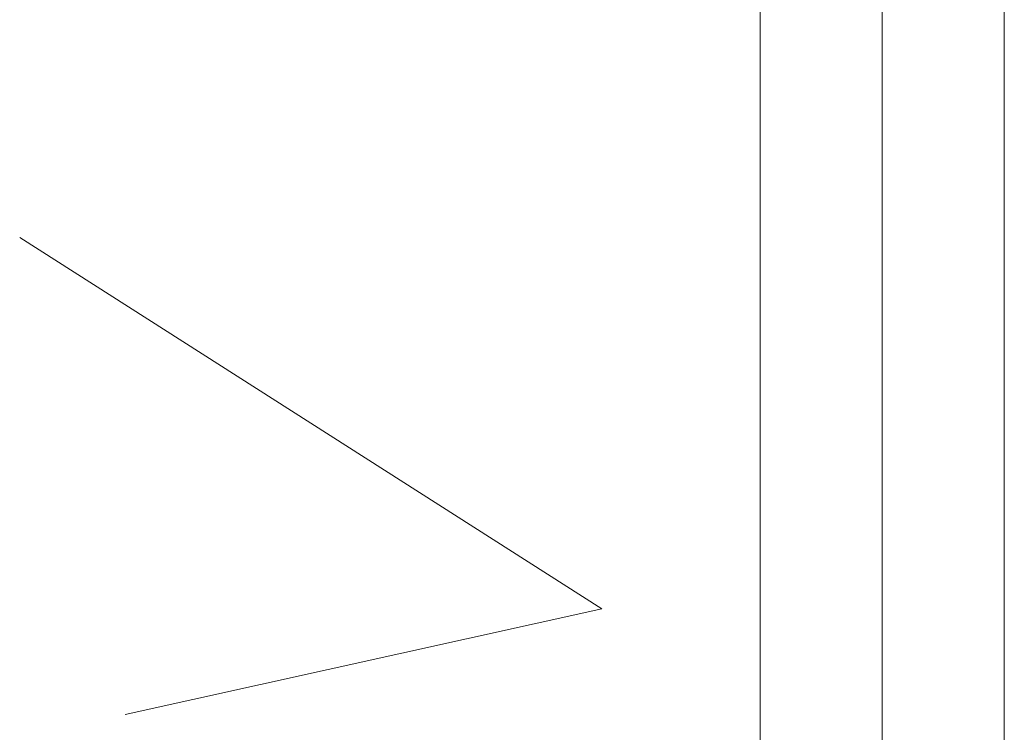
# Model space of a CAD drawing. Header units: millimetres. Extents: x -121 to 29920, y 1231 to 31888.
# Tile 83 of 106: x 13705 to 13906, y 11597 to 11743. Entities that reach past the tile are written whole.
import ezdxf

# ---------------------------------------------------------------- set-up
doc = ezdxf.new("R2010")
doc.units = ezdxf.units.MM
doc.linetypes.add('ADSK_Осевая', pattern=[700, 500, -100, 0, -100])
for name, color, linetype, lineweight in [('P-PIPE-____-CNTR', 3, 'ADSK_Осевая', 20), ('P-PIPE-____-IDEN', 2, 'Continuous', 20), ('P-PIPE-____-OTLN', 3, 'Continuous', 20)]:
    doc.layers.add(name, color=color, linetype=linetype, lineweight=lineweight)

# ---------------------------------------------------------------- blocks, each defined once
blk = doc.blocks.new('ADSK_M_Трубы_Уклоны - Фиктивный_0_0ХХ_Знак справа-556974-3D severage Left')
at = {"layer": 'P-PIPE-____-IDEN'}
for q in [(-11080.24, 11698.05), (-11058.63, 11600.41)]:
    blk.add_line((-10960.99, 11622.03), q, dxfattribs=at)

msp = doc.modelspace()

# ---------------------------------------------------------------- linework, layer by layer
at = {"layer": 'P-PIPE-____-CNTR', "color": 9}
msp.add_line((13881.32, 11582.96), (13881.32, 17854.89), dxfattribs=at)
msp.add_line((13881.32, 11582.96), (13881.32, 17854.89), dxfattribs=at)
at = {"layer": 'P-PIPE-____-OTLN', "color": 22}
for p, q in [((13856.32, 17859.89), (13856.32, 11551.68)), ((13906.32, 11539.58), (13906.32, 17859.89))]:
    msp.add_line(p, q, dxfattribs=at)

# ---------------------------------------------------------------- block references
at = {"layer": 'P-PIPE-____-IDEN'}
msp.add_blockref('ADSK_M_Трубы_Уклоны - Фиктивный_0_0ХХ_Знак справа-556974-3D severage Left', (24784.89, 0), dxfattribs=at)

doc.saveas('drawing.dxf')
